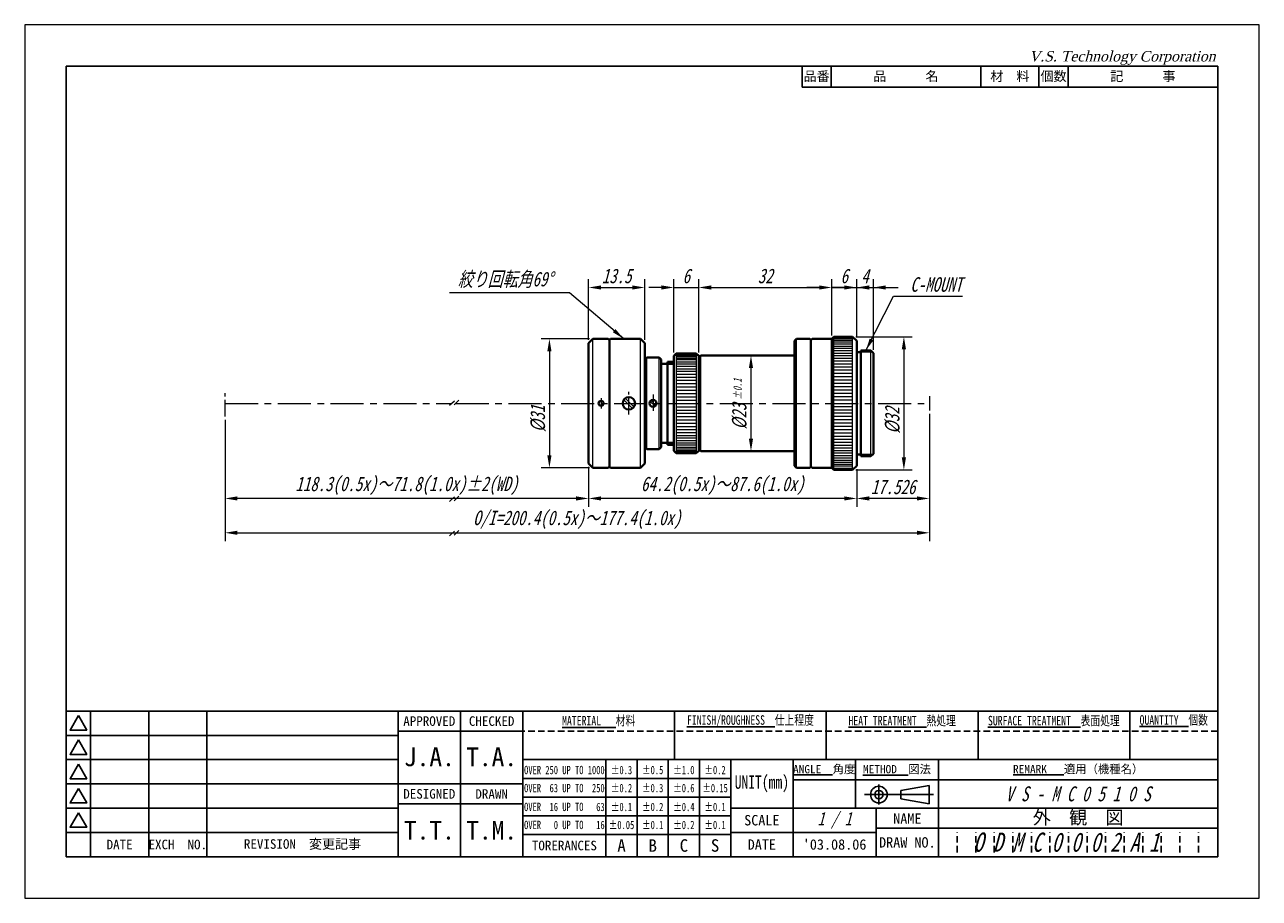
# Model space of a CAD drawing. Header units: millimetres. Extents: x 0 to 297, y 0 to 210.
import ezdxf

# ---------------------------------------------------------------- set-up
doc = ezdxf.new("R2010")
doc.units = ezdxf.units.MM
doc.header["$LTSCALE"] = 0.25
doc.linetypes.add('CENTER', pattern=[50.8, 31.75, -6.35, 6.35, -6.35])
doc.linetypes.add('HIDDEN', pattern=[9.525, 6.35, -3.175])
for name, color, linetype, lineweight in [('11-太線', 7, 'Continuous', 40), ('12-中線', 7, 'Continuous', 20), ('2-中心線', 5, 'CENTER', 20), ('4-寸法線', 5, 'Continuous', 20), ('6-図面枠', 5, 'Continuous', 25), ('補助線', 254, 'Continuous', 0)]:
    doc.layers.add(name, color=color, linetype=linetype, lineweight=lineweight)
doc.styles.add('(TNK)aSS', font='MS Gothic.ttf', dxfattribs={"width": 0.75, "oblique": 15, "height": 3.5})
doc.styles.add('italic_01', font='MS Gothic.ttf', dxfattribs={"width": 0.75, "oblique": 15, "height": 2})
doc.styles.add('narrow_01', font='MS Gothic.ttf', dxfattribs={"width": 0.75, "height": 2})
doc.styles.add('VST', font='CENTURY.TTF', dxfattribs={"oblique": 15, "height": 2.5})
doc.dimstyles.new('TMIZO', dxfattribs={"dimscale": 0, "dimtxt": 3.5, "dimasz": 3, "dimexe": 2, "dimexo": 0.8, "dimgap": 1, "dimtad": 3, "dimtoh": 1, "dimdec": 1, "dimrnd": 0.005, "dimdsep": 46, "dimtxsty": '(TNK)aSS', "dimcen": 0, "dimclrd": 5, "dimclre": 5, "dimclrt": 5, "dimaunit": 1, "dimadec": 0, "dimazin": 2, "dimtfac": 1, "dimtdec": 1, "dimtmove": 0, "dimatfit": 3, "dimfxl": 1, "dimtolj": 1, "dimtzin": 0, "dimlwd": -1, "dimlwe": -1, "dimarcsym": 0})

# ---------------------------------------------------------------- blocks, each defined once
blk = doc.blocks.new('*D1')
at = {"layer": '4-寸法線', "color": 5}
for p, q in [((217.65, 116.45), (217.65, 85.86)), ((48.19, 115.05), (48.19, 85.86)), ((51.19, 87.86), (214.65, 87.86))]:
    blk.add_line(p, q, dxfattribs=at)
for points in [[(51.19, 88.36), (51.19, 87.36), (48.19, 87.86)], [(214.65, 88.36), (214.65, 87.36), (217.65, 87.86)]]:
    blk.add_solid(points, dxfattribs=at)
at = {"layer": 'Defpoints', "color": 0}
for p in [(48.19, 115.85), (217.65, 117.25), (217.65, 87.86)]:
    blk.add_point(p, dxfattribs=at)
at = {"layer": '4-寸法線', "color": 5, "insert": (132.92, 90.98), "char_height": 3.5, "attachment_point": 5, "style": '(TNK)aSS'}
blk.add_mtext('\\A1;O/I=200.4(0.5x)～177.4(1.0x)', dxfattribs=at)
blk = doc.blocks.new('*D2')
at = {"layer": '4-寸法線', "color": 5}
for p, q in [((135.65, 103.68), (135.65, 94.12)), ((200.15, 103.18), (200.15, 94.12)), ((197.15, 96.12), (138.65, 96.12))]:
    blk.add_line(p, q, dxfattribs=at)
for points in [[(138.65, 96.62), (138.65, 95.62), (135.65, 96.12)], [(197.15, 96.62), (197.15, 95.62), (200.15, 96.12)]]:
    blk.add_solid(points, dxfattribs=at)
at = {"layer": 'Defpoints', "color": 0}
for p in [(135.65, 104.48), (200.15, 103.98), (135.65, 96.12)]:
    blk.add_point(p, dxfattribs=at)
at = {"layer": '4-寸法線', "color": 5, "insert": (167.9, 99.16), "char_height": 3.5, "attachment_point": 5, "style": '(TNK)aSS'}
blk.add_mtext('\\A1;64.2(0.5x)～87.6(1.0x)', dxfattribs=at)
blk = doc.blocks.new('*D3')
at = {"layer": '4-寸法線', "color": 5}
for p, q in [((48.19, 115.05), (48.19, 94.12)), ((135.65, 103.68), (135.65, 94.12)), ((132.65, 96.12), (51.19, 96.12))]:
    blk.add_line(p, q, dxfattribs=at)
for points in [[(51.19, 96.62), (51.19, 95.62), (48.19, 96.12)], [(132.65, 96.62), (132.65, 95.62), (135.65, 96.12)]]:
    blk.add_solid(points, dxfattribs=at)
at = {"layer": 'Defpoints', "color": 0}
for p in [(48.19, 115.85), (135.65, 104.48), (48.19, 96.12)]:
    blk.add_point(p, dxfattribs=at)
at = {"layer": '4-寸法線', "color": 5, "insert": (91.92, 99.16), "char_height": 3.5, "attachment_point": 5, "style": '(TNK)aSS'}
blk.add_mtext('\\A1;118.3(0.5x)～71.8(1.0x)±2(WD)', dxfattribs=at)
blk = doc.blocks.new('*D4')
at = {"layer": '4-寸法線', "color": 5}
for p, q in [((135.85, 134.48), (124.23, 134.48)), ((126.23, 131.48), (126.23, 106.48)), ((135.85, 103.48), (124.23, 103.48))]:
    blk.add_line(p, q, dxfattribs=at)
for points in [[(125.73, 131.48), (126.73, 131.48), (126.23, 134.48)], [(125.73, 106.48), (126.73, 106.48), (126.23, 103.48)]]:
    blk.add_solid(points, dxfattribs=at)
at = {"layer": 'Defpoints', "color": 0}
for p in [(136.65, 134.48), (126.23, 103.48), (136.65, 103.48)]:
    blk.add_point(p, dxfattribs=at)
at = {"layer": '4-寸法線', "color": 5, "insert": (123.48, 115.28), "char_height": 3.5, "attachment_point": 5, "rotation": 90, "style": '(TNK)aSS'}
blk.add_mtext('\\A1;{\\fMS UI Gothic|b0|i0|c128|p17;%%c}31', dxfattribs=at)
blk = doc.blocks.new('*D5')
at = {"layer": '4-寸法線', "color": 5}
for p, q in [((217.65, 116.45), (217.65, 94.12)), ((200.15, 103.18), (200.15, 94.12)), ((214.65, 96.12), (203.15, 96.12))]:
    blk.add_line(p, q, dxfattribs=at)
for points in [[(203.15, 96.62), (203.15, 95.62), (200.15, 96.12)], [(214.65, 96.62), (214.65, 95.62), (217.65, 96.12)]]:
    blk.add_solid(points, dxfattribs=at)
at = {"layer": 'Defpoints', "color": 0}
for p in [(217.65, 117.25), (200.15, 103.98), (200.15, 96.12)]:
    blk.add_point(p, dxfattribs=at)
at = {"layer": '4-寸法線', "color": 5, "insert": (208.9, 98.87), "char_height": 3.5, "attachment_point": 5, "style": '(TNK)aSS'}
blk.add_mtext('\\A1;17.526', dxfattribs=at)
blk = doc.blocks.new('*D6')
at = {"layer": '4-寸法線', "color": 5}
for p, q in [((199.95, 134.98), (213.5, 134.98)), ((211.5, 131.98), (211.5, 105.98)), ((199.95, 102.98), (213.5, 102.98))]:
    blk.add_line(p, q, dxfattribs=at)
for points in [[(211, 131.98), (212, 131.98), (211.5, 134.98)], [(211, 105.98), (212, 105.98), (211.5, 102.98)]]:
    blk.add_solid(points, dxfattribs=at)
at = {"layer": 'Defpoints', "color": 0}
for p in [(199.15, 134.98), (199.15, 102.98), (211.5, 102.98)]:
    blk.add_point(p, dxfattribs=at)
at = {"layer": '4-寸法線', "color": 5, "insert": (208.75, 114.89), "char_height": 3.5, "attachment_point": 5, "rotation": 90, "style": '(TNK)aSS'}
blk.add_mtext('\\A1;{\\fMS UI Gothic|b0|i0|c128|p17;%%c}32', dxfattribs=at)
blk = doc.blocks.new('*D7')
at = {"layer": '4-寸法線', "color": 5}
for p, q in [((184.35, 130.48), (172.71, 130.48)), ((174.71, 127.48), (174.71, 110.48)), ((184.35, 107.48), (172.71, 107.48))]:
    blk.add_line(p, q, dxfattribs=at)
for points in [[(174.21, 127.48), (175.21, 127.48), (174.71, 130.48)], [(174.21, 110.48), (175.21, 110.48), (174.71, 107.48)]]:
    blk.add_solid(points, dxfattribs=at)
at = {"layer": 'Defpoints', "color": 0}
for p in [(185.15, 130.48), (174.71, 107.48), (185.15, 107.48)]:
    blk.add_point(p, dxfattribs=at)
at = {"layer": '4-寸法線', "color": 5, "insert": (171.96, 115.82), "char_height": 3.5, "attachment_point": 5, "rotation": 90, "style": '(TNK)aSS'}
blk.add_mtext('\\A1;%%c23', dxfattribs=at)
blk = doc.blocks.new('*D9')
at = {"layer": '4-寸法線', "color": 5}
for p, q in [((156.15, 131.18), (156.15, 148.83)), ((162.15, 131.18), (162.15, 148.83)), ((153.15, 146.83), (150.15, 146.83)), ((156.15, 146.83), (162.15, 146.83)), ((165.15, 146.83), (168.15, 146.83))]:
    blk.add_line(p, q, dxfattribs=at)
for points in [[(153.15, 147.33), (153.15, 146.33), (156.15, 146.83)], [(165.15, 147.33), (165.15, 146.33), (162.15, 146.83)]]:
    blk.add_solid(points, dxfattribs=at)
at = {"layer": 'Defpoints', "color": 0}
for p in [(162.15, 146.83), (156.15, 130.38), (162.15, 130.38)]:
    blk.add_point(p, dxfattribs=at)
at = {"layer": '4-寸法線', "color": 5, "insert": (159.15, 149.58), "char_height": 3.5, "attachment_point": 5, "style": '(TNK)aSS'}
blk.add_mtext('\\A1;6', dxfattribs=at)
blk = doc.blocks.new('*D10')
at = {"layer": '4-寸法線', "color": 5}
for p, q in [((162.15, 131.18), (162.15, 148.83)), ((194.15, 135.28), (194.15, 148.83)), ((165.15, 146.83), (191.15, 146.83))]:
    blk.add_line(p, q, dxfattribs=at)
for points in [[(165.15, 147.33), (165.15, 146.33), (162.15, 146.83)], [(191.15, 147.33), (191.15, 146.33), (194.15, 146.83)]]:
    blk.add_solid(points, dxfattribs=at)
at = {"layer": 'Defpoints', "color": 0}
for p in [(194.15, 146.83), (194.15, 134.48), (162.15, 130.38)]:
    blk.add_point(p, dxfattribs=at)
at = {"layer": '4-寸法線', "color": 5, "insert": (178.15, 149.58), "char_height": 3.5, "attachment_point": 5, "style": '(TNK)aSS'}
blk.add_mtext('\\A1;32', dxfattribs=at)
blk = doc.blocks.new('*D11')
at = {"layer": '4-寸法線', "color": 5}
for p, q in [((194.15, 135.28), (194.15, 148.83)), ((200.15, 134.78), (200.15, 148.83)), ((191.15, 146.83), (188.15, 146.83)), ((194.15, 146.83), (200.15, 146.83)), ((203.15, 146.83), (206.15, 146.83))]:
    blk.add_line(p, q, dxfattribs=at)
for points in [[(191.15, 147.33), (191.15, 146.33), (194.15, 146.83)], [(203.15, 147.33), (203.15, 146.33), (200.15, 146.83)]]:
    blk.add_solid(points, dxfattribs=at)
at = {"layer": 'Defpoints', "color": 0}
for p in [(200.15, 146.83), (194.15, 134.48), (200.15, 133.98)]:
    blk.add_point(p, dxfattribs=at)
at = {"layer": '4-寸法線', "color": 5, "insert": (197.15, 149.58), "char_height": 3.5, "attachment_point": 5, "style": '(TNK)aSS'}
blk.add_mtext('\\A1;6', dxfattribs=at)
blk = doc.blocks.new('*D12')
at = {"layer": '4-寸法線', "color": 5}
for p, q in [((200.15, 134.78), (200.15, 148.83)), ((204.15, 131.88), (204.15, 148.83)), ((197.15, 146.83), (194.15, 146.83)), ((200.15, 146.83), (204.15, 146.83)), ((207.15, 146.83), (210.15, 146.83))]:
    blk.add_line(p, q, dxfattribs=at)
for points in [[(197.15, 147.33), (197.15, 146.33), (200.15, 146.83)], [(207.15, 147.33), (207.15, 146.33), (204.15, 146.83)]]:
    blk.add_solid(points, dxfattribs=at)
at = {"layer": 'Defpoints', "color": 0}
for p in [(204.15, 146.83), (200.15, 133.98), (204.15, 131.08)]:
    blk.add_point(p, dxfattribs=at)
at = {"layer": '4-寸法線', "color": 5, "insert": (202.15, 149.58), "char_height": 3.5, "attachment_point": 5, "style": '(TNK)aSS'}
blk.add_mtext('\\A1;4', dxfattribs=at)
blk = doc.blocks.new('*D13')
at = {"layer": '4-寸法線', "color": 5}
for p, q in [((135.65, 134.28), (135.65, 148.83)), ((149.15, 134.28), (149.15, 148.83)), ((138.65, 146.83), (146.15, 146.83))]:
    blk.add_line(p, q, dxfattribs=at)
for points in [[(138.65, 147.33), (138.65, 146.33), (135.65, 146.83)], [(146.15, 147.33), (146.15, 146.33), (149.15, 146.83)]]:
    blk.add_solid(points, dxfattribs=at)
at = {"layer": 'Defpoints', "color": 0}
for p in [(149.15, 146.83), (135.65, 133.48), (149.15, 133.48)]:
    blk.add_point(p, dxfattribs=at)
at = {"layer": '4-寸法線', "color": 5, "insert": (142.4, 149.58), "char_height": 3.5, "attachment_point": 5, "style": '(TNK)aSS'}
blk.add_mtext('\\A1;13.5', dxfattribs=at)

msp = doc.modelspace()

# ---------------------------------------------------------------- linework, layer by layer
at = {"layer": '11-太線', "ltscale": 0.5}
for p, q in [((135.65, 133.48), (136.65, 134.48)), ((140.35, 134.48), (136.65, 134.48)), ((140.35, 134.48), (140.65, 134.18)), ((140.95, 134.48), (140.65, 134.18)), ((140.65, 118.98), (140.65, 134.18)), ((140.95, 134.48), (148.15, 134.48)), ((148.15, 134.48), (149.15, 133.48)), ((185.65, 134.48), (185.15, 133.98)), ((185.15, 118.98), (185.15, 133.98)), ((188.85, 134.48), (185.65, 134.48)), ((188.85, 134.48), (189.15, 134.18)), ((189.45, 134.48), (189.15, 134.18)), ((189.15, 118.98), (189.15, 134.18)), ((194.15, 134.48), (189.45, 134.48)), ((194.15, 134.48), (194.65, 134.98)), ((194.15, 118.98), (194.15, 134.48)), ((194.65, 134.98), (199.15, 134.98)), ((199.15, 134.98), (200.15, 133.98)), ((200.15, 118.98), (200.15, 133.98)), ((135.65, 104.48), (135.65, 133.48)), ((149.15, 118.98), (149.15, 133.48)), ((156.75, 130.98), (156.15, 130.38)), ((161.55, 130.98), (156.75, 130.98)), ((161.55, 130.98), (162.15, 130.38)), ((194.15, 131.88), (194.15, 132.88)), ((201.15, 131.28), (200.15, 131.28)), ((201.15, 131.68), (201.15, 106.28)), ((201.15, 131.68), (203.55, 131.68)), ((203.55, 131.68), (204.15, 131.08)), ((204.15, 106.88), (204.15, 131.08)), ((149.65, 129.98), (149.15, 129.48)), ((152.65, 129.98), (149.65, 129.98)), ((152.65, 129.98), (153.15, 129.48)), ((153.15, 118.98), (153.15, 129.48)), ((154.65, 128.48), (153.15, 128.48)), ((154.65, 118.98), (154.65, 128.98)), ((156.15, 128.98), (154.65, 128.98)), ((156.15, 128.48), (154.65, 128.48)), ((156.15, 118.98), (156.15, 130.38)), ((162.15, 129.98), (162.65, 130.48)), ((162.15, 118.98), (162.15, 130.38)), ((185.15, 130.48), (162.65, 130.48)), ((140.65, 118.98), (140.65, 103.78)), ((149.15, 118.98), (149.15, 104.48)), ((153.15, 118.98), (153.15, 108.48)), ((154.65, 118.98), (154.65, 108.98)), ((156.15, 118.98), (156.15, 107.58)), ((162.15, 118.98), (162.15, 107.58)), ((185.15, 118.98), (185.15, 103.98)), ((189.15, 118.98), (189.15, 103.78)), ((194.15, 118.98), (194.15, 103.48)), ((200.15, 118.98), (200.15, 103.98)), ((149.65, 107.98), (149.15, 108.48)), ((152.65, 107.98), (149.65, 107.98)), ((152.65, 107.98), (153.15, 108.48)), ((154.65, 109.48), (153.15, 109.48)), ((156.15, 109.48), (154.65, 109.48)), ((156.15, 108.98), (154.65, 108.98)), ((156.75, 106.98), (156.15, 107.58)), ((161.55, 106.98), (156.75, 106.98)), ((161.55, 106.98), (162.15, 107.58)), ((162.15, 107.98), (162.65, 107.48)), ((185.15, 107.48), (162.65, 107.48)), ((135.65, 104.48), (136.65, 103.48)), ((148.15, 103.48), (149.15, 104.48)), ((185.65, 103.48), (185.15, 103.98)), ((194.15, 106.08), (194.15, 105.08)), ((199.15, 102.98), (200.15, 103.98)), ((201.15, 106.68), (200.15, 106.68)), ((201.15, 106.28), (203.55, 106.28)), ((203.55, 106.28), (204.15, 106.88)), ((140.35, 103.48), (136.65, 103.48)), ((140.35, 103.48), (140.65, 103.78)), ((140.95, 103.48), (140.65, 103.78)), ((140.95, 103.48), (148.15, 103.48)), ((188.85, 103.48), (185.65, 103.48)), ((188.85, 103.48), (189.15, 103.78)), ((189.45, 103.48), (189.15, 103.78)), ((194.15, 103.48), (189.45, 103.48)), ((194.15, 103.48), (194.65, 102.98)), ((194.65, 102.98), (199.15, 102.98))]:
    msp.add_line(p, q, dxfattribs=at)
for centre, radius in [((138.65, 118.98), 0.6), ((145.35, 118.98), 1.5), ((151.15, 118.98), 0.85)]:
    msp.add_circle(centre, radius, dxfattribs=at)
at = {"layer": '12-中線', "ltscale": 0.5}
for p, q in [((136.65, 103.48), (136.65, 134.48)), ((148.15, 103.48), (148.15, 134.48)), ((185.65, 103.48), (185.65, 134.48)), ((194.25, 134.58), (199.55, 134.58)), ((194.65, 102.98), (194.65, 134.98)), ((199.15, 134.08), (194.65, 134.08)), ((199.15, 133.68), (194.65, 133.68)), ((199.15, 102.98), (199.15, 134.98)), ((156.75, 130.98), (156.75, 106.98)), ((161.55, 130.98), (161.55, 106.98)), ((199.15, 133.18), (194.65, 133.18)), ((199.15, 132.68), (194.65, 132.68)), ((199.15, 132.18), (194.65, 132.18)), ((199.15, 131.58), (194.65, 131.58)), ((199.15, 130.98), (194.65, 130.98)), ((203.95, 131.28), (201.15, 131.28)), ((203.55, 106.28), (203.55, 131.68)), ((149.65, 107.98), (149.65, 129.98)), ((152.65, 107.98), (152.65, 129.98)), ((156.35, 130.58), (161.95, 130.58)), ((156.75, 130.28), (161.55, 130.28)), ((156.75, 129.88), (161.55, 129.88)), ((156.75, 129.48), (161.55, 129.48)), ((156.75, 128.98), (161.55, 128.98)), ((156.75, 128.48), (161.55, 128.48)), ((156.75, 127.88), (161.55, 127.88)), ((162.65, 107.48), (162.65, 130.48)), ((199.15, 130.38), (194.65, 130.38)), ((199.15, 129.78), (194.65, 129.78)), ((199.15, 129.08), (194.65, 129.08)), ((199.15, 128.38), (194.65, 128.38)), ((156.75, 127.28), (161.55, 127.28)), ((156.75, 126.68), (161.55, 126.68)), ((156.75, 125.98), (161.55, 125.98)), ((156.75, 125.28), (161.55, 125.28)), ((199.15, 127.68), (194.65, 127.68)), ((199.15, 126.98), (194.65, 126.98)), ((199.15, 126.18), (194.65, 126.18)), ((199.15, 125.38), (194.65, 125.38)), ((156.75, 124.58), (161.55, 124.58)), ((156.75, 123.78), (161.55, 123.78)), ((156.75, 122.98), (161.55, 122.98)), ((156.75, 122.18), (161.55, 122.18)), ((199.15, 124.58), (194.65, 124.58)), ((199.15, 123.78), (194.65, 123.78)), ((199.15, 122.98), (194.65, 122.98)), ((199.15, 122.18), (194.65, 122.18)), ((144.13, 119.85), (146.22, 117.76)), ((144.48, 120.2), (146.57, 118.11)), ((151.64, 118.28), (150.45, 119.46)), ((151.85, 118.49), (150.67, 119.68)), ((156.75, 121.38), (161.55, 121.38)), ((156.75, 120.58), (161.55, 120.58)), ((156.75, 119.78), (161.55, 119.78)), ((156.75, 118.98), (161.55, 118.98)), ((199.15, 121.38), (194.65, 121.38)), ((199.15, 120.58), (194.65, 120.58)), ((199.15, 119.78), (194.65, 119.78)), ((194.65, 118.98), (199.15, 118.98)), ((156.75, 118.18), (161.55, 118.18)), ((156.75, 117.38), (161.55, 117.38)), ((156.75, 116.58), (161.55, 116.58)), ((199.15, 118.18), (194.65, 118.18)), ((199.15, 117.38), (194.65, 117.38)), ((199.15, 116.58), (194.65, 116.58)), ((156.75, 115.78), (161.55, 115.78)), ((156.75, 114.98), (161.55, 114.98)), ((156.75, 114.18), (161.55, 114.18)), ((156.75, 113.38), (161.55, 113.38)), ((199.15, 115.78), (194.65, 115.78)), ((199.15, 114.98), (194.65, 114.98)), ((199.15, 114.18), (194.65, 114.18)), ((199.15, 113.38), (194.65, 113.38)), ((156.75, 112.68), (161.55, 112.68)), ((156.75, 111.98), (161.55, 111.98)), ((156.75, 111.28), (161.55, 111.28)), ((156.75, 110.68), (161.55, 110.68)), ((156.75, 110.08), (161.55, 110.08)), ((199.15, 112.58), (194.65, 112.58)), ((199.15, 111.78), (194.65, 111.78)), ((199.15, 110.98), (194.65, 110.98)), ((199.15, 110.28), (194.65, 110.28)), ((156.35, 107.38), (161.95, 107.38)), ((156.75, 109.48), (161.55, 109.48)), ((156.75, 108.98), (161.55, 108.98)), ((156.75, 108.48), (161.55, 108.48)), ((156.75, 108.08), (161.55, 108.08)), ((156.75, 107.68), (161.55, 107.68)), ((199.15, 109.58), (194.65, 109.58)), ((199.15, 108.88), (194.65, 108.88)), ((199.15, 108.18), (194.65, 108.18)), ((199.15, 107.58), (194.65, 107.58)), ((199.15, 106.98), (194.65, 106.98)), ((199.15, 106.38), (194.65, 106.38)), ((199.15, 105.78), (194.65, 105.78)), ((199.15, 105.28), (194.65, 105.28)), ((199.15, 104.78), (194.65, 104.78)), ((199.15, 104.28), (194.65, 104.28)), ((203.95, 106.68), (201.15, 106.68)), ((194.25, 103.38), (199.55, 103.38)), ((199.15, 103.88), (194.65, 103.88))]:
    msp.add_line(p, q, dxfattribs=at)
at = {"layer": '2-中心線', "ltscale": 0.5}
for p, q in [((48.19, 115.85), (48.19, 122.11)), ((103.37, 119.53), (102.16, 118.45)), ((104.45, 119.73), (103.3, 118.59)), ((138.65, 120.2), (138.65, 117.71)), ((145.35, 116.33), (145.35, 121.72)), ((151.15, 121.11), (151.15, 116.63)), ((103.37, 96.49), (102.16, 95.41)), ((104.45, 96.69), (103.3, 95.54)), ((103.37, 88.23), (102.16, 87.15)), ((104.45, 88.43), (103.3, 87.29))]:
    msp.add_line(p, q, dxfattribs=at)
at = {"layer": '2-中心線'}
for p, q in [((48.19, 118.98), (102.75, 118.98)), ((103.69, 118.98), (217.65, 118.98))]:
    msp.add_line(p, q, dxfattribs=at)
at = {"layer": '4-寸法線'}
msp.add_line((217.65, 120.71), (217.65, 117.25), dxfattribs=at)
at = {"layer": '6-図面枠'}
for p, q in [((10, 200), (10, 10)), ((287, 200), (10, 200)), ((187, 195), (187, 200)), ((194, 195), (194, 200)), ((230, 195), (230, 200)), ((244, 195), (244, 200)), ((251, 195), (251, 200)), ((287, 10), (287, 200)), ((287, 195), (187, 195)), ((287, 45), (10, 45)), ((15.83, 45), (15.83, 10)), ((29.83, 45), (29.83, 10)), ((43.83, 45), (43.83, 10)), ((89.83, 45), (89.83, 10)), ((104.83, 45), (104.83, 10)), ((119.83, 45), (119.83, 10)), ((156.33, 33.33), (156.33, 45)), ((192.83, 33.33), (192.83, 45)), ((229.33, 33.33), (229.33, 45)), ((265.83, 33.33), (265.83, 45)), ((15.83, 39.17), (10, 39.17)), ((29.83, 39.17), (15.83, 39.17)), ((43.83, 39.17), (29.83, 39.17)), ((89.83, 39.17), (43.83, 39.17)), ((119.83, 40.17), (89.83, 40.17)), ((15.83, 33.33), (10, 33.33)), ((29.83, 33.33), (15.83, 33.33)), ((43.83, 33.33), (29.83, 33.33)), ((89.83, 33.33), (43.83, 33.33)), ((287, 33.33), (119.83, 33.33)), ((139.83, 10), (139.83, 33.33)), ((147.33, 10), (147.33, 33.33)), ((154.83, 10), (154.83, 33.33)), ((162.33, 10), (162.33, 33.33)), ((169.83, 10), (169.83, 33.33)), ((184.83, 21.67), (184.83, 33.33)), ((199.83, 21.67), (199.83, 33.33)), ((219.83, 10), (219.83, 33.33)), ((15.83, 27.5), (10, 27.5)), ((29.83, 27.5), (15.83, 27.5)), ((43.83, 27.5), (29.83, 27.5)), ((89.83, 27.5), (43.83, 27.5)), ((119.83, 27.5), (89.83, 27.5)), ((169.83, 28.83), (119.83, 28.83)), ((287, 28.5), (184.83, 28.5)), ((205.48, 27.33), (205.48, 22.53)), ((217.6, 27.15), (210.8, 25.94)), ((217.6, 24.93), (217.6, 27.15)), ((169.83, 24.33), (119.83, 24.33)), ((202, 24.93), (218.66, 24.93)), ((210.8, 24.93), (210.8, 25.94)), ((210.8, 24.93), (210.8, 23.91)), ((217.6, 22.7), (210.8, 23.91)), ((217.6, 24.93), (217.6, 22.7)), ((15.83, 21.67), (10, 21.67)), ((29.83, 21.67), (15.83, 21.67)), ((43.83, 21.67), (29.83, 21.67)), ((89.83, 21.67), (43.83, 21.67)), ((119.83, 22.67), (89.83, 22.67)), ((169.83, 21.67), (287, 21.67)), ((184.83, 10), (184.83, 21.67)), ((204.83, 10), (204.83, 21.67)), ((169.83, 19.83), (119.83, 19.83)), ((15.83, 15.83), (10, 15.83)), ((29.83, 15.83), (15.83, 15.83)), ((43.83, 15.83), (29.83, 15.83)), ((89.83, 15.83), (43.83, 15.83)), ((169.83, 15.33), (119.83, 15.33)), ((204.83, 15.83), (169.83, 15.83)), ((287, 16.83), (204.83, 16.83)), ((219.83, 16.83), (219.83, 10)), ((10, 10), (287, 10))]:
    msp.add_line(p, q, dxfattribs=at)
at = {"layer": '6-図面枠', "linetype": 'HIDDEN'}
msp.add_line((287, 40.17), (119.83, 40.17), dxfattribs=at)
at = {"layer": '6-図面枠', "color": 2, "linetype": 'HIDDEN'}
for p, q in [((224.3, 11), (224.3, 15.83)), ((228.77, 11), (228.77, 15.83)), ((233.23, 11), (233.23, 15.83)), ((237.7, 11), (237.7, 15.83)), ((242.17, 11), (242.17, 15.83)), ((246.63, 11), (246.63, 15.83)), ((251.1, 11), (251.1, 15.83)), ((255.57, 11), (255.57, 15.83)), ((260.03, 11), (260.03, 15.83)), ((264.5, 11), (264.5, 15.83)), ((268.97, 11), (268.97, 15.83)), ((273.43, 11), (273.43, 15.83)), ((277.9, 11), (277.9, 15.83)), ((282.37, 11), (282.37, 15.83))]:
    msp.add_line(p, q, dxfattribs=at)
at = {"layer": '6-図面枠'}
for points in [[(12.92, 43.92), (10.9, 40.42), (14.94, 40.42)], [(12.92, 38.08), (10.9, 34.58), (14.94, 34.58)], [(12.92, 32.25), (10.9, 28.75), (14.94, 28.75)], [(12.92, 26.42), (10.9, 22.92), (14.94, 22.92)], [(12.92, 20.58), (10.9, 17.08), (14.94, 17.08)]]:
    msp.add_lwpolyline(points, close=True, dxfattribs=at)
for radius in [2, 1]:
    msp.add_circle((205.48, 24.93), radius, dxfattribs=at)
at = {"layer": '補助線'}
for p, q in [((297, 210), (0, 210)), ((0, 210), (0, 0)), ((297, 0), (297, 210)), ((0, 0), (297, 0))]:
    msp.add_line(p, q, dxfattribs=at)

# ---------------------------------------------------------------- texts
at = {"layer": '4-寸法線', "style": '(TNK)aSS', "oblique": 15, "width": 0.75}
msp.add_text('±0.1', height=2, rotation=90, dxfattribs=at).set_placement((172.48, 119.83))
at = {"layer": '4-寸法線', "color": 5, "char_height": 3.5, "style": '(TNK)aSS'}
for s, insert, attachment_point in [('絞り回転角69°', (127.04, 148.65), 6), ('C-MOUNT', (213.04, 145.75), 7)]:
    msp.add_mtext(s, dxfattribs=dict(at, insert=insert, attachment_point=attachment_point))
at = {"layer": '6-図面枠'}
for s, insert, char_height, width, attachment_point, style in [('V.S. Technology Corporation', (241.58, 203.67), 2.5, 50, 1, 'VST'), ('{\\fＭＳ ゴシック|b0|i0|c128|p49;\\LFINISH/ROUGHNESS\\l  仕上程度}', (174.58, 42.58), 2.3, 36.5, 5, 'narrow_01'), ('{\\fＭＳ ゴシック|b0|i0|c128|p49;\\LHEAT TREATMENT\\l  熱処理}', (211.08, 42.58), 2.3, 36.5, 5, 'narrow_01'), ('{\\fＭＳ ゴシック|b0|i0|c128|p49;\\LSURFACE TREATMENT\\l  表面処理}', (247.58, 42.58), 2.3, 36.5, 5, 'narrow_01'), ('{\\fＭＳ ゴシック|b0|i0|c128|p49;\\LQUANTITY\\l  個数}', (276.42, 42.58), 2.3, 21.1667, 5, 'narrow_01'), ('{\\fＭＳ ゴシック|b0|i0|c128|p49;\\LMATERIAL\\l   材料}', (138.08, 42.58), 2.3, 36.5, 5, 'narrow_01'), ('OVER 250 UP TO 1000', (129.83, 30.82), 2, 20, 5, 'narrow_01'), ('±0.3', (143.58, 30.82), 2, 7.5, 5, 'narrow_01'), ('±0.5', (151.08, 30.82), 2, 7.5, 5, 'narrow_01'), ('±1.0', (158.58, 30.82), 2, 7.5, 5, 'narrow_01'), ('±0.2', (166.08, 30.82), 2, 7.5, 5, 'narrow_01'), ('UNIT(mm)', (177.33, 27.5), 3.2, 15, 5, 'narrow_01'), ('OVER  63 UP TO  250', (129.83, 26.48), 2, 20, 5, 'narrow_01'), ('±0.2', (143.58, 26.48), 2, 7.5, 5, 'narrow_01'), ('{\\fＭＳ ゴシック|b0|i0|c128|p49;±0.3}', (151.08, 26.48), 2, 7.5, 5, 'narrow_01'), ('{\\fＭＳ ゴシック|b0|i0|c128|p49;±0.6}', (158.58, 26.48), 2, 7.5, 5, 'narrow_01'), ('{\\fＭＳ ゴシック|b0|i0|c128|p49;±0.15}', (166.08, 26.48), 2, 7.5, 5, 'narrow_01'), ('V S - M C 0 5 1 0 S', (253.42, 25.08), 3.6, 67.1667, 5, 'italic_01'), ('OVER  16 UP TO   63', (129.83, 21.95), 2, 20, 5, 'narrow_01'), ('{\\fＭＳ ゴシック|b0|i0|c128|p49;±0.1}', (143.58, 21.95), 2, 7.5, 5, 'narrow_01'), ('{\\fＭＳ ゴシック|b0|i0|c128|p49;±0.2}', (151.08, 21.95), 2, 7.5, 5, 'narrow_01'), ('{\\fＭＳ ゴシック|b0|i0|c128|p49;±0.4}', (158.58, 21.95), 2, 7.5, 5, 'narrow_01'), ('{\\fＭＳ ゴシック|b0|i0|c128|p49;±0.1}', (166.08, 21.95), 2, 7.5, 5, 'narrow_01'), ('1 / 1', (194.83, 18.75), 3.2, 20, 5, 'italic_01'), ('OVER   0 UP TO   16', (129.83, 17.62), 2, 20, 5, 'narrow_01'), ('{\\fＭＳ ゴシック|b0|i0|c128|p49;±0.05}', (143.58, 17.62), 2, 7.5, 5, 'narrow_01'), ('{\\fＭＳ ゴシック|b0|i0|c128|p49;±0.1}', (151.08, 17.62), 2, 7.5, 5, 'narrow_01'), ('{\\fＭＳ ゴシック|b0|i0|c128|p49;±0.2}', (158.58, 17.62), 2, 7.5, 5, 'narrow_01'), ('{\\fＭＳ ゴシック|b0|i0|c128|p49;±0.1}', (166.08, 17.62), 2, 7.5, 5, 'narrow_01'), ('O D M C 0 0 0 2 A 1', (250.53, 13.46), 4.6, 67.1667, 5, 'italic_01')]:
    msp.add_mtext(s, dxfattribs=dict(at, insert=insert, char_height=char_height, width=width, attachment_point=attachment_point, style=style))
at = {"layer": '6-図面枠', "attachment_point": 5}
for s, insert, char_height, width in [('{\\fＭＳ ゴシック|b0|i0|c128|p49;品\u3000\u3000\u3000名}', (212, 197.5), 2.3, 36), ('{\\fＭＳ ゴシック|b0|i0|c128|p49;品番}', (190.5, 197.5), 2.3, 7), ('{\\fＭＳ ゴシック|b0|i0|c128|p49;材\u3000料}', (237, 197.5), 2.3, 14), ('{\\fＭＳ ゴシック|b0|i0|c128|p49;個数}', (247.5, 197.5), 2.3, 7), ('{\\fＭＳ ゴシック|b0|i0|c128|p49;記\u3000\u3000\u3000事}', (269, 197.5), 2.3, 36), ('{\\fＭＳ ゴシック|b0|i0|c128|p49;APPROVED}', (97.33, 42.58), 2.3, 15), ('{\\fＭＳ ゴシック|b0|i0|c128|p49;CHECKED}', (112.33, 42.58), 2.3, 15), ('{\\fＭＳ ゴシック|b0|i0|c128|p49;J.A.}', (97.35, 33.97), 4.5, 15), ('{\\fＭＳ ゴシック|b0|i0|c128|p49;T.A.}', (112.33, 33.97), 4.5, 15), ('{\\fＭＳ ゴシック|b0|i0|c128|p49;\\LANGLE\\l  角度}', (192.33, 30.92), 2, 15), ('{\\fＭＳ ゴシック|b0|i0|c128|p49;\\LMETHOD\\l  図法}', (209.83, 30.92), 2, 20), ('{\\fＭＳ ゴシック|b0|i0|c128|p49;\\LREMARK\\l   適用（機種名）}', (253.42, 30.92), 2, 67.1667), ('{\\fＭＳ ゴシック|b0|i0|c128|p49;DESIGNED}', (97.33, 25.08), 2.3, 15), ('{\\fＭＳ ゴシック|b0|i0|c128|p49;DRAWN}', (112.33, 25.08), 2.3, 15), ('{\\fＭＳ ゴシック|b0|i0|c128|p49;外\u3000観\u3000図}', (253.42, 19.25), 3.2, 67.1667), ('{\\fＭＳ ゴシック|b0|i0|c128|p49;T.T.}', (97.35, 16.33), 4.5, 15), ('{\\fＭＳ ゴシック|b0|i0|c128|p49;T.M.}', (112.33, 16.33), 4.5, 15), ('{\\fＭＳ ゴシック|b0|i0|c128|p49;SCALE}', (177.33, 18.75), 2.5, 15), ('{\\fＭＳ ゴシック|b0|i0|c128|p49;NAME}', (212.33, 19.15), 2.5, 15), ('{\\fＭＳ ゴシック|b0|i0|c128|p49;EXCH  NO.}', (36.83, 12.92), 2.3, 14), ('{\\fＭＳ ゴシック|b0|i0|c128|p49;DRAW NO.}', (212.33, 13.42), 2.5, 15), ('{\\fＭＳ ゴシック|b0|i0|c128|p49;DATE}', (22.83, 12.92), 2.3, 14), ('{\\fＭＳ ゴシック|b0|i0|c128|p49;REVISION  変更記事}', (66.83, 12.92), 2.3, 46), ('{\\fＭＳ ゴシック|b0|i0|c128|p49;TORERANCES}', (129.83, 12.67), 2.3, 20), ('{\\fＭＳ ゴシック|b0|i0|c128|p49;A}', (143.58, 12.67), 3, 7.5), ('{\\fＭＳ ゴシック|b0|i0|c128|p49;B}', (151.08, 12.67), 3, 7.5), ('{\\fＭＳ ゴシック|b0|i0|c128|p49;C}', (158.58, 12.67), 3, 7.5), ('{\\fＭＳ ゴシック|b0|i0|c128|p49;S}', (166.08, 12.67), 3, 7.5), ('{\\fＭＳ ゴシック|b0|i0|c128|p49;DATE}', (177.33, 12.92), 2.5, 15), ("{\\fＭＳ ゴシック|b0|i0|c128|p49;'03.08.06}", (194.83, 12.92), 2.5, 20)]:
    msp.add_mtext(s, dxfattribs=dict(at, insert=insert, char_height=char_height, width=width))

# ---------------------------------------------------------------- dimensions: what is measured, and where the dimension line sits
at = {"layer": '4-寸法線'}
for base, p1, p2, picture, middle in [((149.15, 146.83), (135.65, 133.48), (149.15, 133.48), '*D13', (142.4, 149.58)), ((162.15, 146.83), (156.15, 130.38), (162.15, 130.38), '*D9', (159.15, 149.58)), ((194.15, 146.83), (162.15, 130.38), (194.15, 134.48), '*D10', (178.15, 149.58)), ((200.15, 146.83), (194.15, 134.48), (200.15, 133.98), '*D11', (197.15, 149.58))]:
    dim = msp.add_linear_dim(base=base, p1=p1, p2=p2, dimstyle='TMIZO', override={"dimscale": 1}, dxfattribs=at)
    dim.commit()
    dim.dimension.update_dxf_attribs({"geometry": picture, "text_midpoint": middle})
dim = msp.add_linear_dim(base=(204.15, 146.83), p1=(200.15, 133.98), p2=(204.15, 131.08), dimstyle='TMIZO', override={"dimscale": 1}, dxfattribs=at)
dim.commit()
dim.dimension.update_dxf_attribs({"geometry": '*D12', "text_midpoint": (202.15, 146.83), "dimtype": 160})
for base, p1, p2, text, picture, middle in [((126.23, 103.48), (136.65, 134.48), (136.65, 103.48), '{\\fMS UI Gothic|b0|i0|c128|p17;%%c}<>', '*D4', (126.23, 115.28)), ((211.5, 102.98), (199.15, 134.98), (199.15, 102.98), '{\\fMS UI Gothic|b0|i0|c128|p17;%%c}<>', '*D6', (211.5, 114.89)), ((174.71, 107.48), (185.15, 130.48), (185.15, 107.48), '%%c<>', '*D7', (174.71, 115.82))]:
    dim = msp.add_linear_dim(base=base, p1=p1, p2=p2, angle=90, text=text, dimstyle='TMIZO', override={"dimscale": 1}, dxfattribs=at)
    dim.commit()
    dim.dimension.update_dxf_attribs({"geometry": picture, "text_midpoint": middle, "dimtype": 160})
dim = msp.add_linear_dim(base=(217.65, 87.86), p1=(48.19, 115.85), p2=(217.65, 117.25), text='O/I=200.4(0.5x)～177.4(1.0x)', dimstyle='TMIZO', override={"dimscale": 1}, dxfattribs=at)
dim.commit()
dim.dimension.update_dxf_attribs({"geometry": '*D1', "text_midpoint": (132.92, 87.86), "dimtype": 160})
for base, p1, p2, text, picture, middle in [((48.19, 96.12), (135.65, 104.48), (48.19, 115.85), '118.3(0.5x)～71.8(1.0x)±2(WD)', '*D3', (91.92, 99.16)), ((200.15, 96.12), (217.65, 117.25), (200.15, 103.98), '17.526', '*D5', (208.9, 98.87)), ((135.65, 96.12), (200.15, 103.98), (135.65, 104.48), '64.2(0.5x)～87.6(1.0x)', '*D2', (167.9, 99.16))]:
    dim = msp.add_linear_dim(base=base, p1=p1, p2=p2, text=text, dimstyle='TMIZO', override={"dimscale": 1}, dxfattribs=at)
    dim.commit()
    dim.dimension.update_dxf_attribs({"geometry": picture, "text_midpoint": middle})

# ---------------------------------------------------------------- leaders
at = {"layer": '4-寸法線', "annotation_type": 0, "has_hookline": 1}
for points, hookline_direction, text_width in [([(144.09, 134.51), (131.04, 145.57), (128.04, 145.57)], 1, 24.85), ([(202.35, 131.68), (209.04, 144.75), (212.04, 144.75)], 0, 12.56)]:
    msp.add_leader(points, dimstyle='TMIZO', override={"dimscale": 1, "dimtad": 1}, dxfattribs=dict(at, hookline_direction=hookline_direction, text_width=text_width))

doc.saveas('drawing.dxf')
